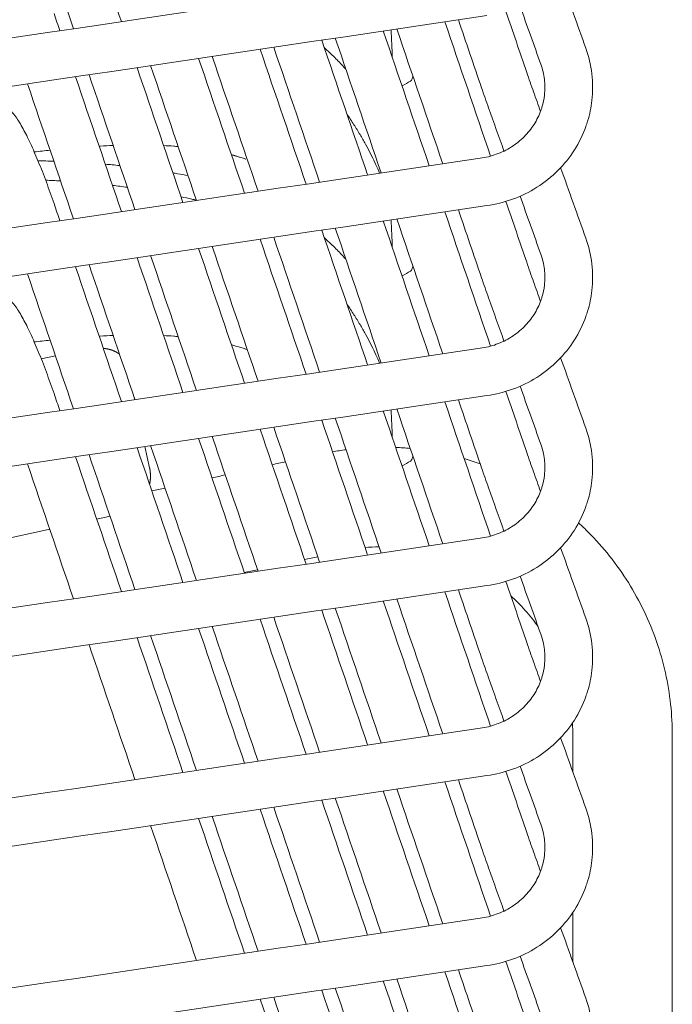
# Model space of a CAD drawing. Header units: centimetres. Extents: x -28 to 145, y -313 to 96.
# Tile 43 of 64: x 128 to 145, y -162 to -138. Entities that reach past the tile are written whole.
import ezdxf

# ---------------------------------------------------------------- set-up
doc = ezdxf.new("R2010")
doc.units = ezdxf.units.CM
doc.layers.add('Main lines', color=7, linetype='Continuous', lineweight=13, true_color=0x000000)
doc.layers.add('Predefinito', color=7, linetype='Continuous', true_color=0x000000)

# ---------------------------------------------------------------- blocks, each defined once
blk = doc.blocks.new('CB-298_Petal_Stacked_2D_Side')
at = {"layer": 'Main lines'}
for p, q in [((12.583, 52.855), (12.579, 52.855)), ((16.162, 52.833), (16.2, 52.82)), ((11.376, 52.666), (11.021, 52.589)), ((12.415, 48.566), (12.748, 48.638)), ((8.085, 47.627), (11.234, 48.31))]:
    blk.add_line(p, q, dxfattribs=at)
for points in [[(13.37, 51.566), (13.361, 51.611)], [(13.742, 49.857), (13.626, 50.391)], [(17.637, 47.55), (17.97, 47.622)], [(16.123, 47.221), (16.456, 47.293)]]:
    blk.add_lwpolyline(points, dxfattribs=at)
for points in [[(13.035, 61.062), (12.47, 62.721), (11.906, 64.379), (11.341, 66.037)], [(10.205, 65.651), (10.746, 64.061), (11.287, 62.472), (11.828, 60.883)], [(22.051, 62.403), (6.583, 60.103), (-8.885, 57.803), (-24.353, 55.503)], [(24.706, 60.394), (24.495, 60.985), (24.284, 61.575), (24.073, 62.166)], [(23.055, 61.449), (23.229, 60.963), (23.402, 60.477), (23.576, 59.99)], [(-24.177, 54.316), (-8.711, 56.616), (6.755, 58.915), (22.221, 61.215)], [(11.488, 60.832), (11.439, 60.976), (11.39, 61.12), (11.341, 61.264)], [(21.504, 61.108), (21.697, 60.539), (21.891, 59.97), (22.085, 59.402)], [(23.221, 59.788), (23.047, 60.299), (22.873, 60.809), (22.699, 61.319)], [(19.957, 60.878), (20.341, 59.749), (20.726, 58.62), (21.11, 57.49)], [(22.312, 57.684), (21.929, 58.808), (21.546, 59.933), (21.163, 61.058)], [(19.223, 57.21), (18.838, 58.339), (18.454, 59.468), (18.069, 60.597)], [(18.41, 60.648), (18.794, 59.519), (19.179, 58.39), (19.563, 57.26)], [(20.77, 57.44), (20.385, 58.569), (20.001, 59.699), (19.616, 60.828)], [(17.676, 56.98), (17.291, 58.109), (16.907, 59.238), (16.522, 60.367)], [(16.863, 60.418), (17.247, 59.289), (17.632, 58.16), (18.016, 57.03)], [(16.129, 56.75), (15.744, 57.879), (15.36, 59.008), (14.975, 60.137)], [(15.316, 60.188), (15.7, 59.059), (16.085, 57.93), (16.469, 56.801)], [(14.582, 56.52), (14.197, 57.649), (13.813, 58.778), (13.428, 59.907)], [(13.769, 59.958), (14.153, 58.829), (14.538, 57.699), (14.922, 56.57)], [(13.035, 56.289), (12.65, 57.419), (12.266, 58.548), (11.881, 59.677)], [(12.222, 59.728), (12.606, 58.599), (12.991, 57.469), (13.375, 56.34)], [(10.675, 59.498), (11.059, 58.369), (11.444, 57.24), (11.828, 56.11)], [(20.086, 59.447), (20.159, 59.487), (20.232, 59.528), (20.304, 59.569)], [(23.568, 58.807), (23.509, 58.971), (23.45, 59.135), (23.392, 59.299)], [(22.262, 58.895), (22.391, 58.534), (22.52, 58.173), (22.649, 57.811)], [(22.051, 57.63), (6.583, 55.33), (-8.885, 53.03), (-24.353, 50.73)], [(10.844, 57.788), (10.976, 57.804), (11.109, 57.819), (11.241, 57.834)], [(15.996, 57.661), (15.954, 57.674), (15.909, 57.688), (15.871, 57.699)], [(11.336, 57.556), (11.203, 57.561), (11.071, 57.564), (10.938, 57.567)], [(16.153, 57.608), (16.157, 57.607), (16.162, 57.606), (16.162, 57.606)], [(24.706, 55.621), (24.495, 56.212), (24.284, 56.803), (24.073, 57.394)], [(11.504, 57.06), (11.38, 57.068), (11.255, 57.074), (11.13, 57.08)], [(23.055, 56.677), (23.229, 56.19), (23.402, 55.704), (23.576, 55.217)], [(-24.176, 49.543), (-8.71, 51.843), (6.755, 54.142), (22.221, 56.442)], [(11.488, 56.059), (11.439, 56.203), (11.39, 56.347), (11.341, 56.491)], [(23.221, 55.016), (23.047, 55.526), (22.873, 56.036), (22.699, 56.547)], [(22.312, 52.911), (21.929, 54.035), (21.546, 55.16), (21.163, 56.285)], [(21.504, 56.335), (21.697, 55.766), (21.891, 55.198), (22.085, 54.629)], [(20.77, 52.667), (20.385, 53.796), (20.001, 54.925), (19.616, 56.055)], [(19.957, 56.106), (20.341, 54.976), (20.726, 53.847), (21.11, 52.717)], [(19.223, 52.437), (18.838, 53.566), (18.454, 54.696), (18.069, 55.825)], [(18.41, 55.875), (18.794, 54.746), (19.179, 53.617), (19.563, 52.487)], [(15.316, 55.416), (15.7, 54.286), (16.085, 53.157), (16.469, 52.027)], [(17.676, 52.207), (17.291, 53.336), (16.907, 54.465), (16.522, 55.595)], [(16.863, 55.645), (17.247, 54.516), (17.632, 53.387), (18.016, 52.257)], [(13.769, 55.186), (14.153, 54.056), (14.538, 52.927), (14.922, 51.797)], [(16.129, 51.977), (15.744, 53.106), (15.36, 54.235), (14.975, 55.365)], [(12.222, 54.955), (12.606, 53.826), (12.991, 52.697), (13.375, 51.567)], [(14.582, 51.747), (14.197, 52.876), (13.813, 54.005), (13.428, 55.135)], [(10.675, 54.725), (11.059, 53.596), (11.444, 52.467), (11.828, 51.337)], [(13.035, 51.517), (12.65, 52.647), (12.266, 53.776), (11.881, 54.905)], [(20.086, 54.674), (20.159, 54.715), (20.232, 54.755), (20.304, 54.796)], [(23.568, 54.034), (23.509, 54.198), (23.45, 54.362), (23.392, 54.527)], [(22.262, 54.123), (22.391, 53.761), (22.52, 53.4), (22.649, 53.038)], [(10.844, 53.015), (10.976, 53.031), (11.109, 53.047), (11.241, 53.061)], [(22.051, 52.857), (6.583, 50.557), (-8.885, 48.257), (-24.353, 45.957)], [(16.153, 52.836), (16.157, 52.834), (16.162, 52.833), (16.162, 52.833)], [(24.706, 50.848), (24.495, 51.439), (24.284, 52.03), (24.073, 52.62)], [(11.488, 51.287), (11.439, 51.431), (11.39, 51.575), (11.341, 51.718)], [(23.221, 50.243), (23.047, 50.753), (22.873, 51.263), (22.699, 51.774)], [(23.055, 51.904), (23.229, 51.417), (23.402, 50.931), (23.576, 50.444)], [(-24.177, 44.77), (-8.711, 47.07), (6.755, 49.37), (22.221, 51.669)], [(22.312, 48.138), (21.929, 49.263), (21.546, 50.387), (21.163, 51.512)], [(21.504, 51.563), (21.697, 50.994), (21.891, 50.425), (22.085, 49.856)], [(20.77, 47.894), (20.385, 49.023), (20.001, 50.153), (19.616, 51.282)], [(19.957, 51.332), (20.341, 50.203), (20.726, 49.074), (21.11, 47.945)], [(19.223, 47.664), (18.838, 48.793), (18.454, 49.923), (18.069, 51.052)], [(18.41, 51.103), (18.794, 49.973), (19.179, 48.844), (19.563, 47.715)], [(17.676, 47.434), (17.291, 48.564), (16.907, 49.693), (16.522, 50.822)], [(16.863, 50.872), (17.247, 49.743), (17.632, 48.614), (18.016, 47.485)], [(16.129, 47.204), (15.744, 48.333), (15.36, 49.463), (14.975, 50.592)], [(15.316, 50.642), (15.7, 49.513), (16.085, 48.384), (16.469, 47.255)], [(14.582, 46.974), (14.197, 48.103), (13.813, 49.232), (13.428, 50.362)], [(13.769, 50.412), (14.153, 49.283), (14.538, 48.154), (14.922, 47.024)], [(18.68, 50.309), (18.566, 50.294), (18.453, 50.277), (18.34, 50.256)], [(20.294, 50.342), (20.172, 50.353), (20.05, 50.361), (19.928, 50.366)], [(13.035, 46.744), (12.65, 47.873), (12.266, 49.002), (11.881, 50.132)], [(12.222, 50.182), (12.606, 49.053), (12.991, 47.924), (13.375, 46.794)], [(17.158, 50.004), (17.047, 49.98), (16.936, 49.956), (16.825, 49.932)], [(20.086, 49.901), (20.159, 49.942), (20.232, 49.982), (20.304, 50.023)], [(22.051, 49.956), (21.918, 50.003), (21.784, 50.046), (21.649, 50.085)], [(10.675, 49.952), (11.059, 48.823), (11.444, 47.694), (11.828, 46.564)], [(23.568, 49.261), (23.509, 49.425), (23.45, 49.59), (23.392, 49.754)], [(15.645, 49.675), (15.534, 49.651), (15.423, 49.627), (15.312, 49.603)], [(14.132, 49.347), (14.021, 49.323), (13.91, 49.299), (13.799, 49.274)], [(22.262, 49.35), (22.391, 48.988), (22.52, 48.627), (22.649, 48.265)], [(22.051, 48.084), (6.583, 45.784), (-8.885, 43.484), (-24.353, 41.184)], [(19.16, 47.849), (19.276, 47.86), (19.393, 47.868), (19.51, 47.871)], [(24.706, 46.076), (24.495, 46.666), (24.284, 47.257), (24.073, 47.847)], [(23.221, 45.47), (23.047, 45.98), (22.873, 46.491), (22.699, 47.001)], [(23.055, 47.131), (23.228, 46.645), (23.402, 46.158), (23.576, 45.672)], [(-24.177, 39.997), (-8.711, 42.297), (6.755, 44.597), (22.221, 46.896)], [(21.504, 46.79), (21.697, 46.221), (21.891, 45.652), (22.085, 45.083)], [(20.77, 43.121), (20.385, 44.251), (20.001, 45.38), (19.616, 46.509)], [(19.957, 46.56), (20.341, 45.43), (20.726, 44.301), (21.11, 43.172)], [(22.312, 43.365), (21.929, 44.49), (21.546, 45.614), (21.163, 46.739)], [(19.223, 42.892), (18.838, 44.021), (18.454, 45.15), (18.069, 46.279)], [(18.41, 46.33), (18.794, 45.2), (19.179, 44.071), (19.563, 42.942)], [(17.676, 42.661), (17.291, 43.79), (16.907, 44.92), (16.522, 46.049)], [(16.863, 46.1), (17.247, 44.971), (17.632, 43.841), (18.016, 42.712)], [(16.129, 42.431), (15.744, 43.561), (15.36, 44.69), (14.975, 45.819)], [(15.316, 45.87), (15.7, 44.741), (16.085, 43.611), (16.469, 42.482)], [(14.582, 42.201), (14.197, 43.331), (13.813, 44.46), (13.428, 45.589)], [(13.769, 45.64), (14.153, 44.51), (14.538, 43.381), (14.922, 42.252)], [(12.222, 45.41), (12.606, 44.28), (12.991, 43.151), (13.375, 42.022)], [(23.568, 44.488), (23.509, 44.652), (23.45, 44.817), (23.392, 44.981)], [(22.262, 44.577), (22.391, 44.216), (22.52, 43.854), (22.649, 43.493)], [(22.051, 43.312), (6.583, 41.012), (-8.885, 38.712), (-24.353, 36.412)], [(24.369, 43.445), (24.376, 43.337), (24.38, 43.23), (24.38, 43.122)], [(24.706, 41.303), (24.495, 41.893), (24.284, 42.484), (24.073, 43.075)], [(24.38, 43.122), (24.38, 42.82), (24.38, 42.518), (24.38, 42.216)], [(26.88, -3.275), (26.88, 12.191), (26.88, 27.656), (26.88, 43.122)], [(23.055, 42.358), (23.229, 41.872), (23.402, 41.385), (23.576, 40.899)], [(-24.177, 35.225), (-8.711, 37.524), (6.755, 39.824), (22.221, 42.124)], [(23.221, 40.697), (23.047, 41.208), (22.873, 41.718), (22.699, 42.228)], [(22.312, 38.592), (21.929, 39.717), (21.546, 40.842), (21.163, 41.967)], [(21.504, 42.017), (21.697, 41.448), (21.891, 40.879), (22.085, 40.31)], [(18.41, 41.557), (18.794, 40.428), (19.179, 39.298), (19.563, 38.169)], [(20.77, 38.348), (20.385, 39.478), (20.001, 40.607), (19.616, 41.736)], [(19.957, 41.787), (20.341, 40.658), (20.726, 39.528), (21.11, 38.399)], [(16.863, 41.327), (17.247, 40.198), (17.632, 39.068), (18.016, 37.939)], [(19.223, 38.118), (18.838, 39.248), (18.454, 40.377), (18.069, 41.506)], [(15.316, 41.097), (15.7, 39.968), (16.085, 38.838), (16.469, 37.709)], [(17.676, 37.888), (17.291, 39.018), (16.907, 40.147), (16.522, 41.276)], [(13.769, 40.867), (14.153, 39.738), (14.538, 38.609), (14.922, 37.479)], [(16.129, 37.658), (15.744, 38.788), (15.36, 39.917), (14.975, 41.046)], [(23.567, 39.716), (23.509, 39.88), (23.45, 40.044), (23.392, 40.208)], [(22.262, 39.804), (22.391, 39.443), (22.52, 39.081), (22.649, 38.72)], [(24.38, 38.688), (24.38, 38.273), (24.38, 37.858), (24.38, 37.443)], [(22.051, 38.539), (6.583, 36.239), (-8.885, 33.939), (-24.353, 31.639)], [(24.706, 36.53), (24.495, 37.121), (24.284, 37.711), (24.073, 38.302)], [(-24.177, 30.452), (-8.711, 32.751), (6.755, 35.051), (22.221, 37.351)], [(23.221, 35.924), (23.047, 36.435), (22.873, 36.945), (22.699, 37.455)], [(23.054, 37.586), (23.228, 37.099), (23.402, 36.613), (23.576, 36.126)], [(22.312, 33.819), (21.929, 34.944), (21.546, 36.069), (21.163, 37.194)], [(21.504, 37.244), (21.697, 36.675), (21.891, 36.106), (22.085, 35.538)], [(20.77, 33.576), (20.385, 34.705), (20.001, 35.834), (19.616, 36.963)], [(19.957, 37.014), (20.341, 35.885), (20.726, 34.755), (21.11, 33.626)], [(19.223, 33.346), (18.838, 34.475), (18.454, 35.604), (18.069, 36.733)], [(18.41, 36.784), (18.794, 35.655), (19.179, 34.526), (19.563, 33.396)], [(17.676, 33.115), (17.291, 34.245), (16.907, 35.374), (16.522, 36.503)], [(16.863, 36.554), (17.247, 35.425), (17.632, 34.296), (18.016, 33.166)]]:
    blk.add_open_spline(points, degree=3, dxfattribs=at)
for points, knots in [([(19.826, 60.568), (19.823, 60.627), (19.82, 60.69), (19.815, 60.788), (19.813, 60.822), (19.81, 60.856)], [-330.867628, -330.867628, -330.867628, -330.867628, -323.515014, -323.515014, -319.813995, -319.813995, -319.813995, -319.813995]), ([(18.676, 59.866), (18.642, 59.903), (18.607, 59.941), (18.495, 60.061), (18.415, 60.142), (18.268, 60.285), (18.202, 60.348), (18.133, 60.409)], [208.826287, 208.826287, 208.826287, 208.826287, 210.503202, 210.503202, 214.196241, 214.196241, 217.123354, 217.123354, 217.123354, 217.123354]), ([(19.84, 60.171), (19.84, 60.194), (19.839, 60.218), (19.838, 60.291), (19.836, 60.343), (19.831, 60.451), (19.829, 60.508), (19.826, 60.568)], [-349.311054, -349.311054, -349.311054, -349.311054, -345.572856, -345.572856, -338.220242, -338.220242, -330.867628, -330.867628, -330.867628, -330.867628]), ([(22.221, 56.442), (22.44, 56.472), (22.657, 56.526), (22.864, 56.601), (23.079, 56.678), (23.284, 56.779), (23.476, 56.9), (23.668, 57.021), (23.846, 57.164), (24.005, 57.323), (24.161, 57.479), (24.3, 57.652), (24.418, 57.838), (24.536, 58.023), (24.633, 58.222), (24.707, 58.428), (24.723, 58.472), (24.737, 58.517), (24.751, 58.562), (24.803, 58.732), (24.839, 58.907), (24.859, 59.083), (24.884, 59.306), (24.883, 59.532), (24.857, 59.755), (24.831, 59.972), (24.78, 60.187), (24.706, 60.394)], [57.048948, 57.048948, 57.048948, 57.048948, 57.715504, 57.715504, 57.715504, 58.402833, 58.402833, 58.402833, 59.091433, 59.091433, 59.091433, 59.764726, 59.764726, 59.764726, 60.439178, 60.439178, 60.439178, 60.583893, 60.583893, 60.583893, 61.130537, 61.130537, 61.130537, 61.822878, 61.822878, 61.822878, 62.498078, 62.498078, 62.498078, 62.498078]), ([(23.576, 59.99), (23.62, 59.868), (23.65, 59.741), (23.665, 59.613), (23.681, 59.482), (23.681, 59.349), (23.666, 59.218), (23.655, 59.114), (23.633, 59.011), (23.603, 58.911), (23.595, 58.884), (23.586, 58.858), (23.577, 58.832), (23.533, 58.71), (23.475, 58.592), (23.405, 58.481), (23.334, 58.37), (23.251, 58.266), (23.157, 58.172), (23.06, 58.075), (22.951, 57.988), (22.834, 57.914), (22.716, 57.839), (22.589, 57.777), (22.456, 57.729), (22.326, 57.682), (22.189, 57.649), (22.051, 57.63)], [4.044385, 4.044385, 4.044385, 4.044385, 4.45997, 4.45997, 4.45997, 4.885667, 4.885667, 4.885667, 5.221906, 5.221906, 5.221906, 5.311107, 5.311107, 5.311107, 5.727078, 5.727078, 5.727078, 6.143742, 6.143742, 6.143742, 6.571527, 6.571527, 6.571527, 7.000039, 7.000039, 7.000039, 7.421438, 7.421438, 7.421438, 7.421438]), ([(20.304, 59.569), (20.305, 59.569), (20.311, 59.578), (20.331, 59.614), (20.346, 59.642), (20.36, 59.676), (20.362, 59.68), (20.363, 59.685)], [0.777782, 0.777782, 0.777782, 0.777782, 15.168985, 15.168985, 30.19245, 30.19245, 32.320967, 32.320967, 32.320967, 32.320967]), ([(23.392, 59.299), (23.363, 59.379), (23.334, 59.46), (23.306, 59.541), (23.277, 59.623), (23.249, 59.706), (23.221, 59.788)], [4.0443846, 4.0443846, 4.0443846, 4.0443846, 4.3073394, 4.3073394, 4.3073394, 4.5703706, 4.5703706, 4.5703706, 4.5703706]), ([(22.085, 59.402), (22.114, 59.316), (22.143, 59.231), (22.173, 59.146), (22.202, 59.062), (22.232, 58.978), (22.262, 58.895)], [36.8976324, 36.8976324, 36.8976324, 36.8976324, 37.1695132, 37.1695132, 37.1695132, 37.4414603, 37.4414603, 37.4414603, 37.4414603]), ([(11.341, 56.491), (11.279, 56.674), (11.214, 56.855), (11.149, 57.03), (11.082, 57.211), (11.014, 57.384), (10.946, 57.547), (10.879, 57.711), (10.812, 57.864), (10.748, 58.003), (10.684, 58.14), (10.623, 58.263), (10.563, 58.373), (10.501, 58.487), (10.444, 58.58), (10.38, 58.669), (10.347, 58.715), (10.31, 58.762), (10.225, 58.854), (10.171, 58.904), (10.099, 58.949), (10.09, 58.955), (10.081, 58.961), (10.071, 58.966)], [36.897632, 36.897632, 36.897632, 36.897632, 37.479484, 37.479484, 37.479484, 38.07815, 38.07815, 38.07815, 38.679463, 38.679463, 38.679463, 39.27017, 39.27017, 39.27017, 39.873103, 39.873103, 39.873103, 40.193411, 40.193411, 40.557559, 40.557559, 40.557559, 40.602959, 40.602959, 40.602959, 40.602959]), ([(19.523, 57.254), (19.516, 57.272), (19.508, 57.289), (19.47, 57.378), (19.438, 57.45), (19.335, 57.672), (19.257, 57.826), (19.126, 58.064), (19.08, 58.144), (18.983, 58.307), (18.932, 58.39), (18.823, 58.56), (18.765, 58.647), (18.704, 58.734)], [-291.346529, -291.346529, -291.346529, -291.346529, -290.428251, -290.428251, -286.751944, -286.751944, -279.39933, -279.39933, -275.723023, -275.723023, -272.046716, -272.046716, -268.167948, -268.167948, -268.167948, -268.167948]), ([(12.474, 57.936), (12.483, 57.936), (12.492, 57.937), (12.5, 57.937), (12.61, 57.943), (12.719, 57.948), (12.826, 57.952)], [11.2669979, 11.2669979, 11.2669979, 11.2669979, 11.2943385, 11.2943385, 11.2943385, 11.6416375, 11.6416375, 11.6416375, 11.6416375]), ([(14.095, 57.949), (14.18, 57.945), (14.265, 57.94), (14.35, 57.934), (14.387, 57.931), (14.424, 57.928), (14.461, 57.925)], [13.1066115, 13.1066115, 13.1066115, 13.1066115, 13.3797955, 13.3797955, 13.3797955, 13.4968263, 13.4968263, 13.4968263, 13.4968263]), ([(15.854, 57.704), (15.85, 57.706), (15.846, 57.707), (15.828, 57.712), (15.813, 57.716), (15.799, 57.72)], [18.9354111, 18.9354111, 18.9354111, 18.9354111, 18.94921405, 18.94921405, 19.0006749, 19.0006749, 19.0006749, 19.0006749]), ([(15.899, 57.692), (15.899, 57.692), (15.877, 57.698), (15.823, 57.712), (15.811, 57.715), (15.799, 57.718)], [-15.490201, -15.490201, -15.490201, -15.490201, -15.1374495, -15.1374495, -15.057869, -15.057869, -15.057869, -15.057869]), ([(15.799, 57.718), (15.802, 57.717), (15.804, 57.716), (15.807, 57.716), (15.963, 57.673), (16.06, 57.641), (16.117, 57.621), (16.133, 57.616), (16.145, 57.611), (16.153, 57.608)], [-15.057869, -15.057869, -15.057869, -15.057869, -15.035634, -15.035634, -15.035634, -14.18908, -14.18908, -14.18908, -13.929445, -13.929445, -13.929445, -13.929445]), ([(12.999, 57.446), (12.993, 57.447), (12.987, 57.447), (12.863, 57.46), (12.746, 57.471), (12.629, 57.481)], [273.099558, 273.099558, 273.099558, 273.099558, 273.284859, 273.284859, 276.827167, 276.827167, 276.827167, 276.827167]), ([(14.709, 57.195), (14.62, 57.211), (14.53, 57.227), (14.403, 57.249), (14.366, 57.255), (14.329, 57.262)], [255.766883, 255.766883, 255.766883, 255.766883, 258.512704, 258.512704, 259.640733, 259.640733, 259.640733, 259.640733]), ([(13.184, 56.901), (13.122, 56.909), (13.06, 56.918), (12.935, 56.933), (12.873, 56.941), (12.811, 56.948)], [-200.416052, -200.416052, -200.416052, -200.416052, -198.520577, -198.520577, -196.623197, -196.623197, -196.623197, -196.623197]), ([(14.92, 56.577), (14.88, 56.586), (14.841, 56.595), (14.712, 56.624), (14.623, 56.643), (14.533, 56.662)], [-218.129318, -218.129318, -218.129318, -218.129318, -216.902112, -216.902112, -214.164544, -214.164544, -214.164544, -214.164544]), ([(19.826, 55.795), (19.823, 55.855), (19.82, 55.917), (19.815, 56.015), (19.813, 56.049), (19.81, 56.084)], [-330.867628, -330.867628, -330.867628, -330.867628, -323.515014, -323.515014, -319.813995, -319.813995, -319.813995, -319.813995]), ([(19.84, 55.398), (19.84, 55.421), (19.839, 55.445), (19.838, 55.519), (19.836, 55.57), (19.831, 55.678), (19.829, 55.735), (19.826, 55.795)], [-349.329151, -349.329151, -349.329151, -349.329151, -345.572856, -345.572856, -338.220242, -338.220242, -330.867628, -330.867628, -330.867628, -330.867628]), ([(18.676, 55.093), (18.642, 55.13), (18.607, 55.168), (18.495, 55.288), (18.415, 55.369), (18.268, 55.512), (18.202, 55.575), (18.133, 55.636)], [208.824543, 208.824543, 208.824543, 208.824543, 210.503202, 210.503202, 214.196241, 214.196241, 217.123867, 217.123867, 217.123867, 217.123867]), ([(22.221, 51.669), (22.44, 51.699), (22.657, 51.753), (22.864, 51.828), (23.079, 51.905), (23.284, 52.006), (23.476, 52.127), (23.668, 52.249), (23.846, 52.391), (24.005, 52.55), (24.161, 52.706), (24.3, 52.879), (24.418, 53.065), (24.536, 53.25), (24.633, 53.449), (24.707, 53.655), (24.723, 53.7), (24.737, 53.744), (24.751, 53.789), (24.803, 53.959), (24.839, 54.134), (24.859, 54.31), (24.884, 54.533), (24.883, 54.759), (24.857, 54.982), (24.831, 55.2), (24.78, 55.414), (24.706, 55.621)], [57.049621, 57.049621, 57.049621, 57.049621, 57.716462, 57.716462, 57.716462, 58.403791, 58.403791, 58.403791, 59.092391, 59.092391, 59.092391, 59.765684, 59.765684, 59.765684, 60.440136, 60.440136, 60.440136, 60.584851, 60.584851, 60.584851, 61.131494, 61.131494, 61.131494, 61.823835, 61.823835, 61.823835, 62.499036, 62.499036, 62.499036, 62.499036]), ([(23.576, 55.217), (23.62, 55.095), (23.65, 54.968), (23.665, 54.84), (23.681, 54.709), (23.681, 54.576), (23.666, 54.445), (23.655, 54.341), (23.633, 54.239), (23.603, 54.138), (23.595, 54.112), (23.586, 54.085), (23.577, 54.059), (23.533, 53.937), (23.475, 53.819), (23.405, 53.708), (23.334, 53.597), (23.251, 53.493), (23.157, 53.399), (23.06, 53.302), (22.951, 53.215), (22.834, 53.141), (22.716, 53.066), (22.589, 53.004), (22.456, 52.956), (22.326, 52.909), (22.189, 52.876), (22.051, 52.857)], [4.044385, 4.044385, 4.044385, 4.044385, 4.45997, 4.45997, 4.45997, 4.885667, 4.885667, 4.885667, 5.221906, 5.221906, 5.221906, 5.311107, 5.311107, 5.311107, 5.727078, 5.727078, 5.727078, 6.143742, 6.143742, 6.143742, 6.571527, 6.571527, 6.571527, 7.000039, 7.000039, 7.000039, 7.421438, 7.421438, 7.421438, 7.421438]), ([(20.304, 54.796), (20.305, 54.796), (20.311, 54.805), (20.331, 54.842), (20.346, 54.869), (20.36, 54.903), (20.362, 54.908), (20.363, 54.912)], [0.777782, 0.777782, 0.777782, 0.777782, 15.168985, 15.168985, 30.19245, 30.19245, 32.320967, 32.320967, 32.320967, 32.320967]), ([(23.392, 54.527), (23.363, 54.606), (23.334, 54.687), (23.306, 54.769), (23.277, 54.85), (23.249, 54.933), (23.221, 55.016)], [4.0443846, 4.0443846, 4.0443846, 4.0443846, 4.3073394, 4.3073394, 4.3073394, 4.5703706, 4.5703706, 4.5703706, 4.5703706]), ([(22.085, 54.629), (22.114, 54.543), (22.143, 54.458), (22.173, 54.373), (22.202, 54.289), (22.232, 54.205), (22.262, 54.123)], [36.8976324, 36.8976324, 36.8976324, 36.8976324, 37.1695132, 37.1695132, 37.1695132, 37.4414603, 37.4414603, 37.4414603, 37.4414603]), ([(11.341, 51.718), (11.279, 51.902), (11.214, 52.083), (11.149, 52.258), (11.082, 52.438), (11.014, 52.611), (10.946, 52.774), (10.879, 52.938), (10.812, 53.091), (10.748, 53.23), (10.684, 53.368), (10.623, 53.49), (10.563, 53.6), (10.501, 53.714), (10.444, 53.807), (10.38, 53.897), (10.347, 53.943), (10.31, 53.989), (10.225, 54.081), (10.171, 54.131), (10.099, 54.177), (10.09, 54.182), (10.081, 54.188), (10.071, 54.193)], [36.897632, 36.897632, 36.897632, 36.897632, 37.479484, 37.479484, 37.479484, 38.07815, 38.07815, 38.07815, 38.679463, 38.679463, 38.679463, 39.27017, 39.27017, 39.27017, 39.873103, 39.873103, 39.873103, 40.193411, 40.193411, 40.557559, 40.557559, 40.557559, 40.602959, 40.602959, 40.602959, 40.602959]), ([(19.523, 52.482), (19.516, 52.499), (19.508, 52.517), (19.47, 52.605), (19.438, 52.677), (19.335, 52.899), (19.257, 53.053), (19.126, 53.291), (19.08, 53.371), (18.983, 53.534), (18.932, 53.617), (18.823, 53.787), (18.765, 53.874), (18.704, 53.962)], [-291.342546, -291.342546, -291.342546, -291.342546, -290.428251, -290.428251, -286.751944, -286.751944, -279.39933, -279.39933, -275.723023, -275.723023, -272.046716, -272.046716, -268.166157, -268.166157, -268.166157, -268.166157]), ([(12.474, 53.163), (12.483, 53.163), (12.492, 53.164), (12.5, 53.164), (12.61, 53.17), (12.719, 53.175), (12.826, 53.179)], [11.2665038, 11.2665038, 11.2665038, 11.2665038, 11.2943385, 11.2943385, 11.2943385, 11.642023, 11.642023, 11.642023, 11.642023]), ([(14.095, 53.176), (14.18, 53.172), (14.265, 53.167), (14.35, 53.161), (14.387, 53.158), (14.424, 53.155), (14.461, 53.153)], [13.1069782, 13.1069782, 13.1069782, 13.1069782, 13.3797955, 13.3797955, 13.3797955, 13.4971065, 13.4971065, 13.4971065, 13.4971065]), ([(15.799, 52.945), (15.802, 52.944), (15.804, 52.943), (15.807, 52.943), (15.963, 52.901), (16.06, 52.868), (16.117, 52.848), (16.133, 52.843), (16.145, 52.838), (16.153, 52.836)], [17.195546, 17.195546, 17.195546, 17.195546, 17.217781, 17.217781, 17.217781, 18.064335, 18.064335, 18.064335, 18.32397, 18.32397, 18.32397, 18.32397]), ([(19.826, 51.022), (19.823, 51.082), (19.82, 51.144), (19.815, 51.242), (19.813, 51.276), (19.81, 51.311)], [-330.867628, -330.867628, -330.867628, -330.867628, -323.515014, -323.515014, -319.807066, -319.807066, -319.807066, -319.807066]), ([(19.84, 50.625), (19.84, 50.648), (19.839, 50.672), (19.838, 50.746), (19.836, 50.797), (19.831, 50.905), (19.829, 50.962), (19.826, 51.022)], [-349.330216, -349.330216, -349.330216, -349.330216, -345.572856, -345.572856, -338.220242, -338.220242, -330.867628, -330.867628, -330.867628, -330.867628]), ([(22.221, 46.896), (22.441, 46.927), (22.657, 46.98), (22.864, 47.055), (23.079, 47.133), (23.284, 47.233), (23.476, 47.354), (23.668, 47.476), (23.846, 47.618), (24.005, 47.778), (24.161, 47.934), (24.3, 48.106), (24.418, 48.292), (24.536, 48.478), (24.633, 48.676), (24.707, 48.882), (24.723, 48.927), (24.737, 48.972), (24.751, 49.017), (24.803, 49.187), (24.839, 49.361), (24.859, 49.537), (24.884, 49.76), (24.883, 49.986), (24.857, 50.209), (24.831, 50.427), (24.78, 50.642), (24.706, 50.848)], [57.049621, 57.049621, 57.049621, 57.049621, 57.715796, 57.715796, 57.715796, 58.403126, 58.403126, 58.403126, 59.091726, 59.091726, 59.091726, 59.765019, 59.765019, 59.765019, 60.43947, 60.43947, 60.43947, 60.584185, 60.584185, 60.584185, 61.130829, 61.130829, 61.130829, 61.82317, 61.82317, 61.82317, 62.49837, 62.49837, 62.49837, 62.49837]), ([(23.576, 50.444), (23.62, 50.322), (23.65, 50.195), (23.665, 50.067), (23.681, 49.936), (23.681, 49.803), (23.666, 49.672), (23.655, 49.568), (23.633, 49.466), (23.603, 49.365), (23.595, 49.339), (23.586, 49.312), (23.577, 49.286), (23.533, 49.164), (23.475, 49.046), (23.405, 48.935), (23.334, 48.824), (23.251, 48.72), (23.157, 48.626), (23.06, 48.529), (22.951, 48.442), (22.834, 48.368), (22.716, 48.294), (22.589, 48.232), (22.456, 48.184), (22.326, 48.136), (22.189, 48.103), (22.051, 48.084)], [4.044385, 4.044385, 4.044385, 4.044385, 4.45997, 4.45997, 4.45997, 4.885667, 4.885667, 4.885667, 5.221906, 5.221906, 5.221906, 5.311107, 5.311107, 5.311107, 5.727078, 5.727078, 5.727078, 6.143742, 6.143742, 6.143742, 6.571527, 6.571527, 6.571527, 7.000039, 7.000039, 7.000039, 7.421438, 7.421438, 7.421438, 7.421438]), ([(23.392, 49.754), (23.363, 49.833), (23.334, 49.914), (23.306, 49.996), (23.277, 50.077), (23.249, 50.16), (23.221, 50.243)], [4.0443846, 4.0443846, 4.0443846, 4.0443846, 4.3073394, 4.3073394, 4.3073394, 4.5703706, 4.5703706, 4.5703706, 4.5703706]), ([(20.304, 50.023), (20.305, 50.024), (20.311, 50.033), (20.331, 50.069), (20.346, 50.097), (20.36, 50.131), (20.362, 50.135), (20.363, 50.139)], [0.777782, 0.777782, 0.777782, 0.777782, 15.168985, 15.168985, 30.19245, 30.19245, 32.320967, 32.320967, 32.320967, 32.320967]), ([(22.085, 49.856), (22.114, 49.77), (22.143, 49.685), (22.173, 49.601), (22.202, 49.516), (22.232, 49.432), (22.262, 49.35)], [36.8976324, 36.8976324, 36.8976324, 36.8976324, 37.1695132, 37.1695132, 37.1695132, 37.4414603, 37.4414603, 37.4414603, 37.4414603]), ([(26.88, 43.122), (26.88, 43.386), (26.866, 43.649), (26.837, 43.911), (26.808, 44.179), (26.764, 44.444), (26.705, 44.706), (26.645, 44.972), (26.571, 45.234), (26.482, 45.491), (26.393, 45.75), (26.288, 46.004), (26.17, 46.251), (26.052, 46.498), (25.92, 46.738), (25.775, 46.97), (25.63, 47.201), (25.473, 47.423), (25.303, 47.636), (25.136, 47.846), (24.957, 48.047), (24.768, 48.237), (24.688, 48.317), (24.607, 48.395), (24.523, 48.471)], [3388.010043, 3388.010043, 3388.010043, 3388.010043, 3395.924242, 3395.924242, 3395.924242, 3403.988028, 3403.988028, 3403.988028, 3412.155104, 3412.155104, 3412.155104, 3420.374394, 3420.374394, 3420.374394, 3428.593728, 3428.593728, 3428.593728, 3436.760673, 3436.760673, 3436.760673, 3444.824577, 3444.824577, 3444.824577, 3448.208151, 3448.208151, 3448.208151, 3448.208151]), ([(22.823, 46.639), (22.882, 46.585), (22.94, 46.53), (22.996, 46.474), (23.12, 46.349), (23.237, 46.217), (23.347, 46.079), (23.402, 46.01), (23.455, 45.939), (23.506, 45.867)], [2381.208918, 2381.208918, 2381.208918, 2381.208918, 2383.607035, 2383.607035, 2383.607035, 2388.890285, 2388.890285, 2388.890285, 2391.546712, 2391.546712, 2391.546712, 2391.546712]), ([(22.221, 42.124), (22.44, 42.154), (22.657, 42.208), (22.864, 42.282), (23.079, 42.36), (23.284, 42.46), (23.476, 42.581), (23.668, 42.703), (23.846, 42.845), (24.005, 43.005), (24.161, 43.161), (24.3, 43.334), (24.418, 43.519), (24.536, 43.705), (24.633, 43.903), (24.707, 44.11), (24.723, 44.154), (24.737, 44.199), (24.751, 44.244), (24.803, 44.414), (24.839, 44.588), (24.859, 44.765), (24.884, 44.988), (24.883, 45.213), (24.857, 45.436), (24.831, 45.654), (24.78, 45.869), (24.706, 46.076)], [57.049487, 57.049487, 57.049487, 57.049487, 57.715894, 57.715894, 57.715894, 58.403223, 58.403223, 58.403223, 59.091823, 59.091823, 59.091823, 59.765116, 59.765116, 59.765116, 60.439567, 60.439567, 60.439567, 60.584283, 60.584283, 60.584283, 61.130926, 61.130926, 61.130926, 61.823267, 61.823267, 61.823267, 62.498467, 62.498467, 62.498467, 62.498467]), ([(23.576, 45.672), (23.62, 45.549), (23.65, 45.422), (23.665, 45.294), (23.681, 45.163), (23.681, 45.03), (23.666, 44.899), (23.655, 44.796), (23.633, 44.693), (23.603, 44.593), (23.595, 44.566), (23.586, 44.54), (23.577, 44.513), (23.533, 44.391), (23.475, 44.273), (23.405, 44.162), (23.334, 44.051), (23.251, 43.948), (23.157, 43.853), (23.06, 43.756), (22.951, 43.67), (22.834, 43.595), (22.716, 43.521), (22.589, 43.459), (22.456, 43.411), (22.326, 43.364), (22.189, 43.33), (22.051, 43.312)], [4.044385, 4.044385, 4.044385, 4.044385, 4.45997, 4.45997, 4.45997, 4.885667, 4.885667, 4.885667, 5.221906, 5.221906, 5.221906, 5.311107, 5.311107, 5.311107, 5.727078, 5.727078, 5.727078, 6.143742, 6.143742, 6.143742, 6.571527, 6.571527, 6.571527, 7.000039, 7.000039, 7.000039, 7.421438, 7.421438, 7.421438, 7.421438]), ([(23.392, 44.981), (23.363, 45.06), (23.334, 45.141), (23.306, 45.223), (23.277, 45.305), (23.249, 45.387), (23.221, 45.47)], [4.0443846, 4.0443846, 4.0443846, 4.0443846, 4.3073394, 4.3073394, 4.3073394, 4.5703706, 4.5703706, 4.5703706, 4.5703706]), ([(22.085, 45.083), (22.114, 44.998), (22.143, 44.912), (22.173, 44.828), (22.202, 44.743), (22.232, 44.659), (22.262, 44.577)], [36.8976324, 36.8976324, 36.8976324, 36.8976324, 37.1695132, 37.1695132, 37.1695132, 37.4414603, 37.4414603, 37.4414603, 37.4414603]), ([(22.221, 37.351), (22.441, 37.381), (22.657, 37.435), (22.864, 37.51), (23.079, 37.587), (23.284, 37.687), (23.476, 37.809), (23.668, 37.93), (23.846, 38.072), (24.005, 38.232), (24.161, 38.388), (24.3, 38.561), (24.418, 38.746), (24.536, 38.932), (24.633, 39.13), (24.707, 39.337), (24.723, 39.381), (24.737, 39.426), (24.751, 39.471), (24.803, 39.641), (24.839, 39.815), (24.859, 39.992), (24.884, 40.215), (24.883, 40.441), (24.857, 40.664), (24.831, 40.881), (24.78, 41.096), (24.706, 41.303)], [57.049621, 57.049621, 57.049621, 57.049621, 57.715721, 57.715721, 57.715721, 58.403051, 58.403051, 58.403051, 59.091651, 59.091651, 59.091651, 59.764944, 59.764944, 59.764944, 60.439395, 60.439395, 60.439395, 60.584111, 60.584111, 60.584111, 61.130754, 61.130754, 61.130754, 61.823095, 61.823095, 61.823095, 62.498295, 62.498295, 62.498295, 62.498295]), ([(23.576, 40.899), (23.62, 40.776), (23.65, 40.65), (23.665, 40.522), (23.681, 40.39), (23.681, 40.258), (23.666, 40.126), (23.655, 40.023), (23.633, 39.92), (23.603, 39.82), (23.595, 39.793), (23.586, 39.767), (23.577, 39.741), (23.533, 39.618), (23.475, 39.5), (23.405, 39.39), (23.334, 39.279), (23.251, 39.175), (23.157, 39.08), (23.06, 38.984), (22.951, 38.897), (22.834, 38.822), (22.716, 38.748), (22.589, 38.686), (22.456, 38.638), (22.326, 38.591), (22.189, 38.558), (22.051, 38.539)], [4.044385, 4.044385, 4.044385, 4.044385, 4.45997, 4.45997, 4.45997, 4.885667, 4.885667, 4.885667, 5.221906, 5.221906, 5.221906, 5.311107, 5.311107, 5.311107, 5.727078, 5.727078, 5.727078, 6.143742, 6.143742, 6.143742, 6.571527, 6.571527, 6.571527, 7.000039, 7.000039, 7.000039, 7.421365, 7.421365, 7.421365, 7.421365]), ([(23.392, 40.208), (23.363, 40.288), (23.334, 40.368), (23.306, 40.45), (23.277, 40.532), (23.249, 40.614), (23.221, 40.697)], [4.0443846, 4.0443846, 4.0443846, 4.0443846, 4.3073394, 4.3073394, 4.3073394, 4.5703706, 4.5703706, 4.5703706, 4.5703706]), ([(22.085, 40.31), (22.114, 40.225), (22.143, 40.139), (22.173, 40.055), (22.202, 39.97), (22.232, 39.887), (22.262, 39.804)], [36.8976324, 36.8976324, 36.8976324, 36.8976324, 37.1695132, 37.1695132, 37.1695132, 37.4414603, 37.4414603, 37.4414603, 37.4414603]), ([(22.221, 32.578), (22.44, 32.608), (22.657, 32.662), (22.864, 32.737), (23.079, 32.814), (23.284, 32.915), (23.476, 33.036), (23.668, 33.157), (23.846, 33.299), (24.005, 33.459), (24.161, 33.615), (24.3, 33.788), (24.418, 33.973), (24.536, 34.159), (24.633, 34.358), (24.707, 34.564), (24.723, 34.608), (24.737, 34.653), (24.751, 34.698), (24.803, 34.868), (24.839, 35.043), (24.859, 35.219), (24.884, 35.442), (24.883, 35.668), (24.857, 35.891), (24.831, 36.108), (24.78, 36.323), (24.706, 36.53)], [57.049487, 57.049487, 57.049487, 57.049487, 57.715968, 57.715968, 57.715968, 58.403298, 58.403298, 58.403298, 59.091898, 59.091898, 59.091898, 59.765191, 59.765191, 59.765191, 60.439642, 60.439642, 60.439642, 60.584358, 60.584358, 60.584358, 61.131001, 61.131001, 61.131001, 61.823342, 61.823342, 61.823342, 62.498542, 62.498542, 62.498542, 62.498542])]:
    blk.add_open_spline(points, degree=3, knots=knots, dxfattribs=at)
for points, weights in [([(12.723, 52.831), (12.654, 52.848), (12.583, 52.855)], [1, 0.997405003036, 1]), ([(12.878, 52.775), (12.804, 52.812), (12.723, 52.831)], [1, 0.993984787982, 1]), ([(12.94, 52.74), (12.91, 52.759), (12.878, 52.775)], [1, 0.998493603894, 1]), ([(12.988, 52.706), (12.965, 52.724), (12.94, 52.74)], [0.996518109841, 0.997076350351, 1]), ([(22.221, 51.669), (22.22, 51.669), (22.22, 51.669)], [0.862597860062, 0.863539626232, 0.864579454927]), ([(13.743, 49.438), (13.787, 49.647), (13.742, 49.857)], [0.946503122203, 0.951328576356, 1]), ([(22.221, 42.123), (22.22, 42.123), (22.221, 42.124)], [0.862597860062, 0.863539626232, 0.864579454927]), ([(22.221, 37.351), (22.22, 37.351), (22.221, 37.351)], [0.862597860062, 0.863539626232, 0.864579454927])]:
    blk.add_rational_spline(points, weights, degree=2, dxfattribs=at)

msp = doc.modelspace()

# ---------------------------------------------------------------- block references
at = {"layer": 'Predefinito'}
msp.add_blockref('CB-298_Petal_Stacked_2D_Side', (117.811, -198.658), dxfattribs=at)

doc.saveas('drawing.dxf')
